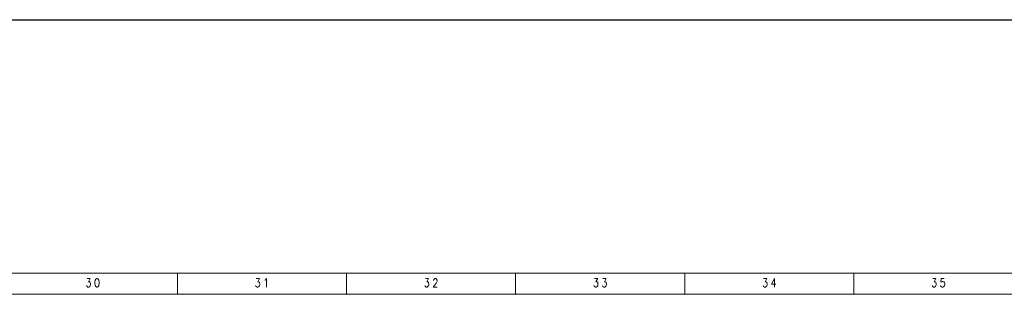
# Model space of a CAD drawing. Header units: millimetres. Extents: x -31 to 6803, y 0 to 664.
# Tile 54 of 119: x 1206 to 1439, y 0 to 65. Entities that reach past the tile are written whole.
import ezdxf
from ezdxf.enums import TextEntityAlignment as Align

# ---------------------------------------------------------------- set-up
doc = ezdxf.new("R2010")
doc.units = ezdxf.units.MM
doc.layers.add('!POMOCNICZE', color=8, linetype='Continuous', plot=False)
doc.layers.add('ramka', color=9, linetype='Continuous', lineweight=20)
doc.styles.add('ROMANS', font='romans.shx', dxfattribs={"width": 0.8})

msp = doc.modelspace()

# ---------------------------------------------------------------- linework, layer by layer
at = {"layer": '!POMOCNICZE'}
msp.add_line((3, 65), (6803, 65), dxfattribs=at)
at = {"layer": 'ramka', "ltscale": 5}
for p, q in [((1603, 5), (1203, 5)), ((1243, 5), (1243, 0)), ((1243, 5), (1243, 5)), ((1283, 5), (1283, 0)), ((1283, 5), (1283, 5)), ((1323, 5), (1323, 0)), ((1323, 5), (1323, 5)), ((1363, 5), (1363, 0)), ((1363, 5), (1363, 5)), ((1403, 5), (1403, 0)), ((1403, 5), (1403, 5)), ((1603, 0), (1203, 0))]:
    msp.add_line(p, q, dxfattribs=at)

# ---------------------------------------------------------------- texts
at = {"layer": 'ramka', "style": 'ROMANS', "width": 0.8}
for s, p in [('3', (1222, 1.72)), ('0', (1224, 1.72)), ('3', (1262, 1.72)), ('1', (1264, 1.72)), ('3', (1302, 1.72)), ('2', (1304, 1.72)), ('3', (1342, 1.72)), ('3', (1344, 1.72)), ('3', (1382, 1.72)), ('4', (1384, 1.72)), ('3', (1422, 1.72)), ('5', (1424, 1.72))]:
    msp.add_text(s, height=2, dxfattribs=at).set_placement(p, align=Align.CENTER)

doc.saveas('drawing.dxf')
